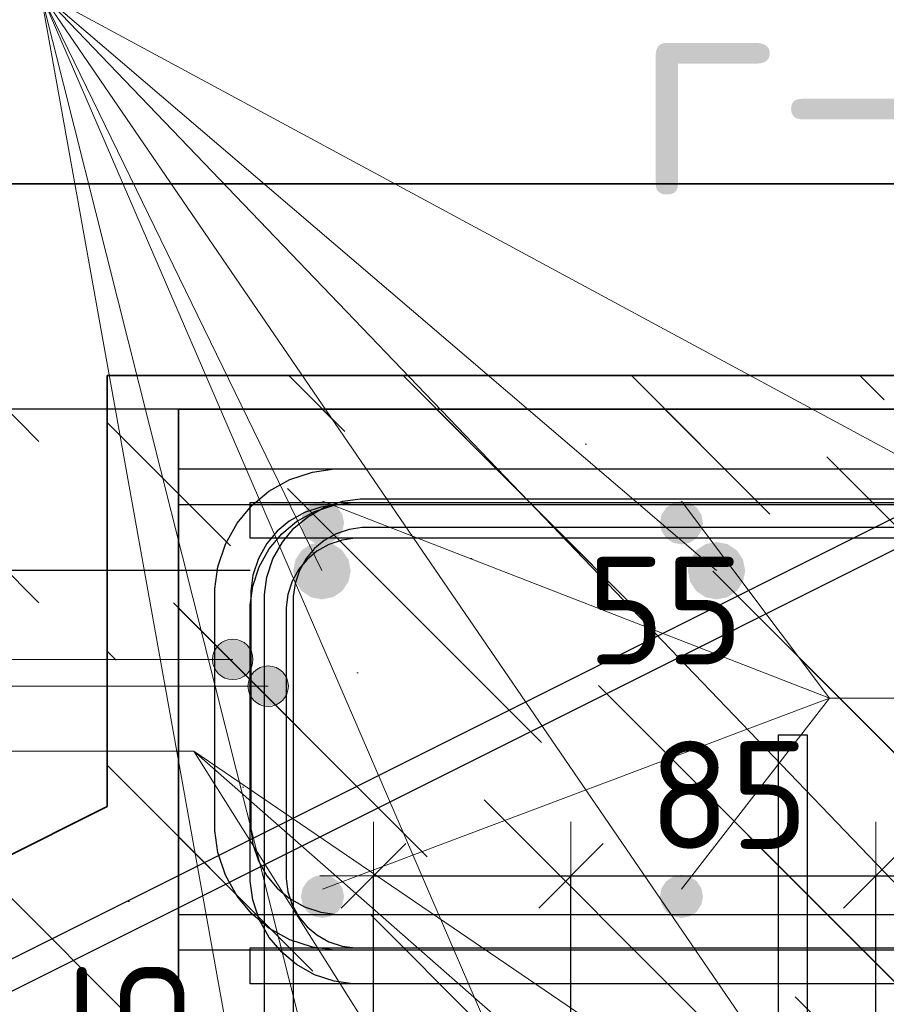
# Model space of a CAD drawing. Header units: metres. Extents: x -38 to 97, y -15 to 21.
# Tile 72 of 229: x 72.102 to 72.343, y 3.443 to 3.717. Entities that reach past the tile are written whole.
import ezdxf

# ---------------------------------------------------------------- set-up
doc = ezdxf.new("R2010")
doc.units = ezdxf.units.M
doc.header["$PDMODE"] = 65
for name, color, linetype, lineweight in [('XR$3$Арм. стержнями верхней зоны', 180, 'Continuous', 35), ('XR$3$Арм. стержнями нижней зоны', 180, 'Continuous', 35), ('XR$3$Арм.стержн. Арматура края', 96, 'Continuous', 35), ('XR$3$Арм.стержн. Доп. арматура', 180, 'Continuous', 35), ('XR$3$Размерная линия (1)', 7, 'Continuous', 13), ('XR$4$Арм.стержн. Доп. арматура', 180, 'Continuous', 35), ('XR$4$Размерная линия (1)', 7, 'Continuous', 13), ('XR$6$Арм. стержнями верхней зоны', 180, 'Continuous', 35), ('XR$6$Арм. стержнями нижней зоны', 180, 'Continuous', 35), ('XR$6$Арм.стержн. Арматура края', 96, 'Continuous', 35), ('XR$6$Арм.стержн. Хомут', 240, 'Continuous', 35), ('XR$6$Арм.стержн.горизонт. 1', 180, 'Continuous', 35), ('XR$6$Размерная линия (1)', 7, 'Continuous', 13)]:
    doc.layers.add(name, color=color, linetype=linetype, lineweight=lineweight)
doc.styles.add('ISOCPEUR', font='txt')
doc.dimstyles.new('DIMSTYLE_14', dxfattribs={"dimtxt": 0.03, "dimasz": 0.03, "dimexe": 0, "dimexo": 0, "dimgap": 0.015, "dimtad": 2, "dimdec": 0, "dimlfac": 1000, "dimrnd": 1, "dimzin": 12, "dimdsep": 46, "dimtxsty": 'ISOCPEUR', "dimblk1": 'ALL_ML_STRICH', "dimblk2": 'ALL_ML_STRICH', "dimsah": 1, "dimcen": 0, "dimclrd": 7, "dimclre": 256, "dimclrt": 7, "dimadec": 0, "dimazin": 0, "dimtfac": 1, "dimtdec": 0, "dimtix": 1, "dimtmove": 2, "dimatfit": 3, "dimfxl": 0, "dimtvp": 1.2, "dimtzin": 0, "dimlwd": 0, "dimlwe": -3, "dimarcsym": 0})
doc.dimstyles.new('DIMSTYLE_23', dxfattribs={"dimtxt": 0.03, "dimasz": 0.03, "dimexe": 0, "dimexo": 0, "dimgap": 0.015, "dimtad": 2, "dimdec": 0, "dimlfac": 1000, "dimrnd": 5, "dimzin": 12, "dimdsep": 46, "dimtxsty": 'ISOCPEUR', "dimblk1": 'ALL_ML_STRICH', "dimblk2": 'ALL_ML_STRICH', "dimsah": 1, "dimcen": 0, "dimclrd": 7, "dimclre": 256, "dimclrt": 7, "dimadec": 0, "dimazin": 0, "dimtfac": 1, "dimtdec": 0, "dimtix": 1, "dimtmove": 2, "dimatfit": 3, "dimfxl": 0, "dimtvp": 1.2, "dimtzin": 0, "dimlwd": 0, "dimlwe": -3, "dimarcsym": 0})
doc.dimstyles.new('DIMSTYLE_24', dxfattribs={"dimtxt": 0.03, "dimasz": 0.03, "dimexe": 0, "dimexo": 0, "dimgap": 0.015, "dimtad": 2, "dimdec": 0, "dimlfac": 1000, "dimrnd": 5, "dimzin": 12, "dimdsep": 46, "dimtxsty": 'ISOCPEUR', "dimblk1": 'ALL_ML_STRICH', "dimblk2": 'ALL_ML_STRICH', "dimsah": 1, "dimcen": 0, "dimclrd": 7, "dimclre": 256, "dimclrt": 7, "dimadec": 0, "dimazin": 0, "dimtfac": 1, "dimtdec": 0, "dimtix": 1, "dimtmove": 2, "dimatfit": 3, "dimfxl": 0, "dimtzin": 0, "dimlwd": 0, "dimlwe": -3, "dimarcsym": 0})
doc.dimstyles.new('DIMSTYLE_31', dxfattribs={"dimtxt": 0.03, "dimasz": 0.03, "dimexe": 0, "dimexo": 0, "dimgap": 0.015, "dimtad": 0, "dimdec": 0, "dimlfac": 1000, "dimrnd": 5, "dimzin": 12, "dimdsep": 46, "dimtxsty": 'ISOCPEUR', "dimblk1": 'ALL_ML_STRICH', "dimblk2": 'ALL_ML_STRICH', "dimsah": 1, "dimcen": 0, "dimclrd": 7, "dimclre": 256, "dimclrt": 7, "dimadec": 0, "dimazin": 0, "dimtfac": 1, "dimtdec": 0, "dimtix": 1, "dimtmove": 2, "dimatfit": 3, "dimfxl": 0, "dimtvp": 1.2, "dimtzin": 0, "dimlwd": 0, "dimlwe": -3, "dimarcsym": 0})
pattern_1 = [(135, (0, 0), (-0.031819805, -0.031819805), [0.4, -0.05, 0, -0.05]), (135, (-0.01591, -0.01591), (-0.031819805, -0.031819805), [0.8, -0.1, 0.1, -0.1])]

# ---------------------------------------------------------------- blocks, each defined once
blk = doc.blocks.new('ALL_ML_STRICH')
at = {"color": 0, "linetype": 'ByBlock', "lineweight": -2}
for p, q in [((0, -0.5), (0, 0.5)), ((-0.3, -0.3), (0.3, 0.3)), ((-1, 0), (0.5, 0))]:
    blk.add_line(p, q, dxfattribs=at)
blk = doc.blocks.new('*D236')
at = {"layer": 'DEFPOINTS', "color": 7, "linetype": 'Continuous', "lineweight": 13, "transparency": 33554687}
for p in [(72.04592, 3.45831), (72.01108, 3.42331), (72.13584, 3.42331)]:
    blk.add_point(p, dxfattribs=at)
at = {"layer": 'XR$3$Размерная линия (1)', "color": 9, "linetype": 'Continuous', "lineweight": -2, "true_color": 0xc7c7c7, "transparency": 33554687}
for p, q in [((72.01108, 3.45831), (72.01108, 3.45831)), ((72.11584, 3.42331), (72.01108, 3.42331))]:
    blk.add_line(p, q, dxfattribs=at)
at = {"layer": 'XR$3$Размерная линия (1)', "color": 7, "linetype": 'Continuous', "lineweight": -2, "transparency": 33554687}
blk.add_line((72.01108, 3.42331), (72.01108, 3.45831), dxfattribs=at)
at = {"layer": 'XR$3$Размерная линия (1)', "color": 7, "linetype": 'Continuous', "lineweight": 13, "transparency": 33554687, "xscale": 0.03, "yscale": 0.03, "zscale": 0.03}
for p, rotation in [((72.01108, 3.45831), 90), ((72.01108, 3.42331), 270)]:
    blk.add_blockref('ALL_ML_STRICH', p, dxfattribs=dict(at, rotation=rotation))
at = {"layer": 'XR$3$Размерная линия (1)', "color": 7, "linetype": 'Continuous', "lineweight": 13, "transparency": 33554687, "insert": (72.08006, 3.50299), "char_height": 0.03, "width": 0.06, "attachment_point": 5, "rotation": 90, "style": 'ISOCPEUR'}
blk.add_mtext('\\A1;{35}', dxfattribs=at)
blk = doc.blocks.new('*D338')
at = {"layer": 'DEFPOINTS', "color": 7, "linetype": 'Continuous', "lineweight": 13, "transparency": 33554687}
for p in [(72.20014, 3.47904), (72.20014, 3.39197), (72.25514, 3.35697)]:
    blk.add_point(p, dxfattribs=at)
at = {"layer": 'XR$4$Размерная линия (1)', "color": 9, "linetype": 'Continuous', "lineweight": -2, "true_color": 0xc7c7c7, "transparency": 33554687}
for p, q in [((72.20014, 3.41197), (72.20014, 3.47904)), ((72.25514, 3.37697), (72.25514, 3.47904))]:
    blk.add_line(p, q, dxfattribs=at)
at = {"layer": 'XR$4$Размерная линия (1)', "color": 7, "linetype": 'Continuous', "lineweight": -2, "transparency": 33554687}
blk.add_line((72.20014, 3.47904), (72.25514, 3.47904), dxfattribs=at)
at = {"layer": 'XR$4$Размерная линия (1)', "color": 7, "linetype": 'Continuous', "lineweight": 13, "transparency": 33554687, "xscale": 0.03, "yscale": 0.03, "zscale": 0.03, "rotation": 180}
blk.add_blockref('ALL_ML_STRICH', (72.20014, 3.47904), dxfattribs=at)
at = {"layer": 'XR$4$Размерная линия (1)', "color": 7, "linetype": 'Continuous', "lineweight": 13, "transparency": 33554687, "xscale": 0.03, "yscale": 0.03, "zscale": 0.03}
blk.add_blockref('ALL_ML_STRICH', (72.25514, 3.47904), dxfattribs=at)
at = {"layer": 'XR$4$Размерная линия (1)', "color": 7, "linetype": 'Continuous', "lineweight": 13, "transparency": 33554687, "insert": (72.28141, 3.55291), "char_height": 0.03, "width": 0.06, "attachment_point": 5, "style": 'ISOCPEUR'}
blk.add_mtext('\\A1;{55}', dxfattribs=at)
blk = doc.blocks.new('*D339')
at = {"layer": 'DEFPOINTS', "color": 7, "linetype": 'Continuous', "lineweight": 13, "transparency": 33554687}
for p in [(72.25514, 3.47904), (72.25514, 3.35697), (72.34006, 3.35697)]:
    blk.add_point(p, dxfattribs=at)
at = {"layer": 'XR$4$Размерная линия (1)', "color": 9, "linetype": 'Continuous', "lineweight": -2, "true_color": 0xc7c7c7, "transparency": 33554687}
for p, q in [((72.25514, 3.37697), (72.25514, 3.47904)), ((72.34006, 3.37697), (72.34006, 3.47904))]:
    blk.add_line(p, q, dxfattribs=at)
at = {"layer": 'XR$4$Размерная линия (1)', "color": 7, "linetype": 'Continuous', "lineweight": -2, "transparency": 33554687}
blk.add_line((72.25514, 3.47904), (72.34006, 3.47904), dxfattribs=at)
at = {"layer": 'XR$4$Размерная линия (1)', "color": 7, "linetype": 'Continuous', "lineweight": 13, "transparency": 33554687, "xscale": 0.03, "yscale": 0.03, "zscale": 0.03, "rotation": 180}
blk.add_blockref('ALL_ML_STRICH', (72.25514, 3.47904), dxfattribs=at)
at = {"layer": 'XR$4$Размерная линия (1)', "color": 7, "linetype": 'Continuous', "lineweight": 13, "transparency": 33554687, "xscale": 0.03, "yscale": 0.03, "zscale": 0.03}
blk.add_blockref('ALL_ML_STRICH', (72.34006, 3.47904), dxfattribs=at)
at = {"layer": 'XR$4$Размерная линия (1)', "color": 7, "linetype": 'Continuous', "lineweight": 13, "transparency": 33554687, "insert": (72.2991, 3.50154), "char_height": 0.03, "width": 0.06, "attachment_point": 5, "style": 'ISOCPEUR'}
blk.add_mtext('\\A1;{85}', dxfattribs=at)
blk = doc.blocks.new('*D340')
at = {"layer": 'DEFPOINTS', "color": 7, "linetype": 'Continuous', "lineweight": 13, "transparency": 33554687}
for p in [(72.34006, 3.47904), (72.34006, 3.35697), (72.39514, 3.35697)]:
    blk.add_point(p, dxfattribs=at)
at = {"layer": 'XR$4$Размерная линия (1)', "color": 9, "linetype": 'Continuous', "lineweight": -2, "true_color": 0xc7c7c7, "transparency": 33554687}
for p, q in [((72.34006, 3.37697), (72.34006, 3.47904)), ((72.39514, 3.37697), (72.39514, 3.47904))]:
    blk.add_line(p, q, dxfattribs=at)
at = {"layer": 'XR$4$Размерная линия (1)', "color": 7, "linetype": 'Continuous', "lineweight": -2, "transparency": 33554687}
blk.add_line((72.34006, 3.47904), (72.39514, 3.47904), dxfattribs=at)
at = {"layer": 'XR$4$Размерная линия (1)', "color": 7, "linetype": 'Continuous', "lineweight": 13, "transparency": 33554687, "xscale": 0.03, "yscale": 0.03, "zscale": 0.03, "rotation": 180}
blk.add_blockref('ALL_ML_STRICH', (72.34006, 3.47904), dxfattribs=at)
at = {"layer": 'XR$4$Размерная линия (1)', "color": 7, "linetype": 'Continuous', "lineweight": 13, "transparency": 33554687, "xscale": 0.03, "yscale": 0.03, "zscale": 0.03}
blk.add_blockref('ALL_ML_STRICH', (72.39514, 3.47904), dxfattribs=at)
at = {"layer": 'XR$4$Размерная линия (1)', "color": 7, "linetype": 'Continuous', "lineweight": 13, "transparency": 33554687, "insert": (72.43366, 3.50224), "char_height": 0.03, "width": 0.06, "attachment_point": 5, "style": 'ISOCPEUR'}
blk.add_mtext('\\A1;{55}', dxfattribs=at)
blk = doc.blocks.new('*D571')
at = {"layer": 'DEFPOINTS', "color": 7, "linetype": 'Continuous', "lineweight": 13, "transparency": 33554687}
for p in [(72.20014, 3.39197), (72.15483, 3.34697), (72.2401, 3.34697)]:
    blk.add_point(p, dxfattribs=at)
at = {"layer": 'XR$4$Размерная линия (1)', "color": 9, "linetype": 'Continuous', "lineweight": -2, "true_color": 0xc7c7c7, "transparency": 33554687}
for p, q in [((72.18014, 3.39197), (72.15483, 3.39197)), ((72.2201, 3.34697), (72.15483, 3.34697))]:
    blk.add_line(p, q, dxfattribs=at)
at = {"layer": 'XR$4$Размерная линия (1)', "color": 7, "linetype": 'Continuous', "lineweight": -2, "transparency": 33554687}
blk.add_line((72.15483, 3.34697), (72.15483, 3.39197), dxfattribs=at)
at = {"layer": 'XR$4$Размерная линия (1)', "color": 7, "linetype": 'Continuous', "lineweight": 13, "transparency": 33554687, "xscale": 0.03, "yscale": 0.03, "zscale": 0.03}
for p, rotation in [((72.15483, 3.39197), 90), ((72.15483, 3.34697), 270)]:
    blk.add_blockref('ALL_ML_STRICH', p, dxfattribs=dict(at, rotation=rotation))
at = {"layer": 'XR$4$Размерная линия (1)', "color": 7, "linetype": 'Continuous', "lineweight": 13, "transparency": 33554687, "insert": (72.13243, 3.43426), "char_height": 0.03, "width": 0.06, "attachment_point": 5, "rotation": 90, "style": 'ISOCPEUR'}
blk.add_mtext('\\A1;{45}', dxfattribs=at)
blk = doc.blocks.new('*D826')
at = {"layer": 'DEFPOINTS', "color": 7, "linetype": 'Continuous', "lineweight": 13, "transparency": 33554687}
for p in [(72.19573, 3.609), (72.06098, 3.249), (72.19573, 3.249)]:
    blk.add_point(p, dxfattribs=at)
at = {"layer": 'XR$6$Размерная линия (1)', "color": 9, "linetype": 'Continuous', "lineweight": -2, "true_color": 0xc7c7c7, "transparency": 33554687}
for p, q in [((72.17573, 3.609), (72.06098, 3.609)), ((72.17573, 3.249), (72.06098, 3.249))]:
    blk.add_line(p, q, dxfattribs=at)
at = {"layer": 'XR$6$Размерная линия (1)', "color": 7, "linetype": 'Continuous', "lineweight": -2, "transparency": 33554687}
blk.add_line((72.06098, 3.249), (72.06098, 3.609), dxfattribs=at)
at = {"layer": 'XR$6$Размерная линия (1)', "color": 7, "linetype": 'Continuous', "lineweight": 13, "transparency": 33554687, "xscale": 0.03, "yscale": 0.03, "zscale": 0.03}
for p, rotation in [((72.06098, 3.609), 90), ((72.06098, 3.249), 270)]:
    blk.add_blockref('ALL_ML_STRICH', p, dxfattribs=dict(at, rotation=rotation))
at = {"layer": 'XR$6$Размерная линия (1)', "color": 7, "linetype": 'Continuous', "lineweight": 13, "transparency": 33554687, "insert": (72.03848, 3.4305), "char_height": 0.03, "width": 0.09, "attachment_point": 5, "rotation": 90, "style": 'ISOCPEUR'}
blk.add_mtext('\\A1;{360}', dxfattribs=at)
blk = doc.blocks.new('*D927')
at = {"layer": 'DEFPOINTS', "color": 7, "linetype": 'Continuous', "lineweight": 13, "transparency": 33554687}
for p in [(72.18577, 3.564), (72.09793, 3.414), (72.18565, 3.414)]:
    blk.add_point(p, dxfattribs=at)
at = {"layer": 'XR$6$Размерная линия (1)', "color": 9, "linetype": 'Continuous', "lineweight": -2, "true_color": 0xc7c7c7, "transparency": 33554687}
for p, q in [((72.16577, 3.564), (72.09793, 3.564)), ((72.16565, 3.414), (72.09793, 3.414))]:
    blk.add_line(p, q, dxfattribs=at)
at = {"layer": 'XR$6$Размерная линия (1)', "color": 7, "linetype": 'Continuous', "lineweight": -2, "transparency": 33554687}
blk.add_line((72.09793, 3.414), (72.09793, 3.564), dxfattribs=at)
at = {"layer": 'XR$6$Размерная линия (1)', "color": 7, "linetype": 'Continuous', "lineweight": 13, "transparency": 33554687, "xscale": 0.03, "yscale": 0.03, "zscale": 0.03}
for p, rotation in [((72.09793, 3.564), 90), ((72.09793, 3.414), 270)]:
    blk.add_blockref('ALL_ML_STRICH', p, dxfattribs=dict(at, rotation=rotation))
at = {"layer": 'XR$6$Размерная линия (1)', "color": 7, "linetype": 'Continuous', "lineweight": 13, "transparency": 33554687, "insert": (72.07543, 3.4935), "char_height": 0.03, "width": 0.09, "attachment_point": 5, "rotation": 90, "style": 'ISOCPEUR'}
blk.add_mtext('\\A1;{150}', dxfattribs=at)
blk = doc.blocks.new('*D928')
at = {"layer": 'DEFPOINTS', "color": 7, "linetype": 'Continuous', "lineweight": 13, "transparency": 33554687}
for p in [(72.14573, 3.609), (72.09793, 3.564), (72.18577, 3.564)]:
    blk.add_point(p, dxfattribs=at)
at = {"layer": 'XR$6$Размерная линия (1)', "color": 9, "linetype": 'Continuous', "lineweight": -2, "true_color": 0xc7c7c7, "transparency": 33554687}
for p, q in [((72.12573, 3.609), (72.09793, 3.609)), ((72.16577, 3.564), (72.09793, 3.564))]:
    blk.add_line(p, q, dxfattribs=at)
at = {"layer": 'XR$6$Размерная линия (1)', "color": 7, "linetype": 'Continuous', "lineweight": -2, "transparency": 33554687}
blk.add_line((72.09793, 3.564), (72.09793, 3.609), dxfattribs=at)
at = {"layer": 'XR$6$Размерная линия (1)', "color": 7, "linetype": 'Continuous', "lineweight": 13, "transparency": 33554687, "xscale": 0.03, "yscale": 0.03, "zscale": 0.03}
for p, rotation in [((72.09793, 3.609), 90), ((72.09793, 3.564), 270)]:
    blk.add_blockref('ALL_ML_STRICH', p, dxfattribs=dict(at, rotation=rotation))
at = {"layer": 'XR$6$Размерная линия (1)', "color": 7, "linetype": 'Continuous', "lineweight": 13, "transparency": 33554687, "insert": (72.07519, 3.64473), "char_height": 0.03, "width": 0.06, "attachment_point": 5, "rotation": 90, "style": 'ISOCPEUR'}
blk.add_mtext('\\A1;{45}', dxfattribs=at)

msp = doc.modelspace()

# ---------------------------------------------------------------- hatches: boundary and pattern name
at = {"linetype": 'Continuous', "lineweight": 13, "transparency": 33554687}
h = msp.add_hatch(dxfattribs=at)
h.set_pattern_fill('__________540', scale=0.015, style=0, pattern_type=2)
h.set_pattern_definition(pattern_1)
h.paths.add_polyline_path([(72.34592, 3.61831), (72.12592, 3.61831), (72.12592, 3.49831), (72.04592, 3.45831), (72.04592, 3.25831), (72.34592, 3.25831)], flags=0)
h = msp.add_hatch(dxfattribs=at)
h.set_pattern_fill('__________540', scale=0.015, style=0, pattern_type=2)
h.set_pattern_definition(pattern_1)
h.paths.add_polyline_path([(72.44581, 3.609), (72.14581, 3.609), (72.14581, 3.249), (72.44581, 3.249)], flags=0)
at = {"layer": 'XR$3$Арм.стержн. Арматура края', "linetype": 'Continuous', "lineweight": 13, "transparency": 33554687}
for points in [[(72.15608, 3.5421), (72.1581, 3.53445), (72.1581, 3.54413)], [(72.1581, 3.54413), (72.16092, 3.53367), (72.16092, 3.54492)], [(72.1581, 3.54413), (72.1581, 3.53445), (72.16092, 3.53367)], [(72.16092, 3.54492), (72.16092, 3.53367), (72.16373, 3.53445)], [(72.16092, 3.54492), (72.16373, 3.53445), (72.16373, 3.54413)], [(72.16373, 3.54413), (72.16373, 3.53445), (72.16575, 3.53648)], [(72.16373, 3.54413), (72.16575, 3.53648), (72.16575, 3.5421)], [(72.15608, 3.53648), (72.15608, 3.5421), (72.15529, 3.53929)], [(72.15608, 3.5421), (72.15608, 3.53648), (72.1581, 3.53445)], [(72.16575, 3.5421), (72.16575, 3.53648), (72.16654, 3.53929)]]:
    msp.add_hatch(color=7, dxfattribs=at).paths.add_polyline_path(points)
at = {"layer": 'XR$3$Арм.стержн. Доп. арматура', "linetype": 'Continuous', "lineweight": 50, "transparency": 33554687}
for points in [[(72.19192, 3.57731), (72.19146, 3.5796), (72.19016, 3.58155), (72.18821, 3.58285), (72.18592, 3.58331), (72.18362, 3.58285), (72.18167, 3.58155), (72.18037, 3.5796), (72.17992, 3.57731), (72.18037, 3.57501), (72.18167, 3.57306), (72.18362, 3.57176), (72.18592, 3.57131), (72.18821, 3.57176), (72.19016, 3.57306), (72.19146, 3.57501)], [(72.29192, 3.57731), (72.29146, 3.5796), (72.29016, 3.58155), (72.28821, 3.58285), (72.28592, 3.58331), (72.28362, 3.58285), (72.28167, 3.58155), (72.28037, 3.5796), (72.27992, 3.57731), (72.28037, 3.57501), (72.28167, 3.57306), (72.28362, 3.57176), (72.28592, 3.57131), (72.28821, 3.57176), (72.29016, 3.57306), (72.29146, 3.57501)], [(72.19192, 3.47331), (72.19146, 3.4756), (72.19016, 3.47755), (72.18821, 3.47885), (72.18592, 3.47931), (72.18362, 3.47885), (72.18167, 3.47755), (72.18037, 3.4756), (72.17992, 3.47331), (72.18037, 3.47101), (72.18167, 3.46906), (72.18362, 3.46776), (72.18592, 3.46731), (72.18821, 3.46776), (72.19016, 3.46906), (72.19146, 3.47101)], [(72.29192, 3.47331), (72.29146, 3.4756), (72.29016, 3.47755), (72.28821, 3.47885), (72.28592, 3.47931), (72.28362, 3.47885), (72.28167, 3.47755), (72.28037, 3.4756), (72.27992, 3.47331), (72.28037, 3.47101), (72.28167, 3.46906), (72.28362, 3.46776), (72.28592, 3.46731), (72.28821, 3.46776), (72.29016, 3.46906), (72.29146, 3.47101)]]:
    msp.add_hatch(color=34, dxfattribs=at).paths.add_polyline_path(points)
at = {"layer": 'XR$6$Арм.стержн. Арматура края', "linetype": 'Continuous', "lineweight": 13, "transparency": 33554687}
for points in [[(72.16593, 3.53465), (72.16796, 3.527), (72.16796, 3.53667)], [(72.16796, 3.53667), (72.17077, 3.52621), (72.17077, 3.53746)], [(72.16796, 3.53667), (72.16796, 3.527), (72.17077, 3.52621)], [(72.17077, 3.53746), (72.17077, 3.52621), (72.17358, 3.527)], [(72.17077, 3.53746), (72.17358, 3.527), (72.17358, 3.53667)], [(72.17358, 3.53667), (72.17358, 3.527), (72.17561, 3.52902)], [(72.17358, 3.53667), (72.17561, 3.52902), (72.17561, 3.53465)], [(72.16593, 3.52902), (72.16593, 3.53465), (72.16514, 3.53184)], [(72.16593, 3.53465), (72.16593, 3.52902), (72.16796, 3.527)], [(72.17561, 3.53465), (72.17561, 3.52902), (72.17639, 3.53184)]]:
    msp.add_hatch(color=7, dxfattribs=at).paths.add_polyline_path(points)
at = {"layer": 'XR$6$Арм.стержн.горизонт. 1', "linetype": 'Continuous', "lineweight": 50, "transparency": 33554687}
for points in [[(72.19377, 3.564), (72.19316, 3.56706), (72.19142, 3.56966), (72.18883, 3.57139), (72.18577, 3.572), (72.18271, 3.57139), (72.18011, 3.56966), (72.17838, 3.56706), (72.17777, 3.564), (72.17838, 3.56094), (72.18011, 3.55834), (72.18271, 3.55661), (72.18577, 3.556), (72.18883, 3.55661), (72.19142, 3.55834), (72.19316, 3.56094)], [(72.30369, 3.564), (72.30308, 3.56706), (72.30135, 3.56966), (72.29875, 3.57139), (72.29569, 3.572), (72.29263, 3.57139), (72.29003, 3.56966), (72.2883, 3.56706), (72.28769, 3.564), (72.2883, 3.56094), (72.29003, 3.55834), (72.29263, 3.55661), (72.29569, 3.556), (72.29875, 3.55661), (72.30135, 3.55834), (72.30308, 3.56094)]]:
    msp.add_hatch(color=7, dxfattribs=at).paths.add_polyline_path(points)

# ---------------------------------------------------------------- linework, layer by layer
at = {"color": 7, "linetype": 'Continuous', "lineweight": 35, "transparency": 33554687}
for p, q in [((67.91979, 3.67171), (86.41979, 3.67171)), ((72.12592, 3.61831), (72.12592, 3.49831)), ((72.34592, 3.61831), (72.12592, 3.61831)), ((72.14581, 3.609), (72.14581, 3.249)), ((72.44581, 3.609), (72.14581, 3.609)), ((72.12592, 3.49831), (72.04592, 3.45831))]:
    msp.add_line(p, q, dxfattribs=at)
at = {"layer": 'XR$3$Арм. стержнями верхней зоны', "color": 4, "linetype": 'Continuous', "lineweight": 25, "transparency": 33554687}
msp.add_lwpolyline([(72.14592, 3.59231), (72.72457, 3.59231), (72.72457, 3.58231), (72.14592, 3.58231), (72.14592, 3.59231)], dxfattribs=at)
at = {"layer": 'XR$3$Арм. стержнями нижней зоны', "color": 4, "linetype": 'Continuous', "lineweight": 25, "transparency": 33554687}
msp.add_lwpolyline([(72.14592, 3.46831), (72.72457, 3.46831), (72.72457, 3.45831), (72.14592, 3.45831), (72.14592, 3.46831)], dxfattribs=at)
at = {"layer": 'XR$3$Арм.стержн. Арматура края', "color": 7, "linetype": 'Continuous', "lineweight": 13, "transparency": 33554687}
for p, q in [((72.16092, 3.54492), (72.16092, 3.54492)), ((71.83381, 3.53929), (72.14081, 3.53929)), ((72.14081, 3.53929), (72.16092, 3.53929)), ((72.15529, 3.53929), (72.15529, 3.53929)), ((72.16654, 3.53929), (72.16654, 3.53929)), ((72.16092, 3.53367), (72.16092, 3.53367))]:
    msp.add_line(p, q, dxfattribs=at)
at = {"layer": 'XR$3$Арм.стержн. Арматура края', "color": 40, "linetype": 'Continuous', "lineweight": 25, "transparency": 33554687}
for points in [[(72.07718, 3.44208), (72.07971, 3.4448), (72.08258, 3.44716), (72.08557, 3.44904), (72.36809, 3.59017), (72.36945, 3.59078), (72.37088, 3.59133), (72.37234, 3.59181), (72.37382, 3.5922), (72.37531, 3.59251), (72.37683, 3.59274), (72.37836, 3.59288), (72.37985, 3.59294), (72.72357, 3.59294)], [(72.72357, 3.58494), (72.38002, 3.58494), (72.3789, 3.5849), (72.37781, 3.58479), (72.37672, 3.58463), (72.37566, 3.58441), (72.3746, 3.58413), (72.37356, 3.58379), (72.37253, 3.58339), (72.37151, 3.58294), (72.0895, 3.44206)], [(72.31292, 3.31054), (72.31292, 3.51831), (72.32092, 3.51831)], [(72.32092, 3.51831), (72.32092, 3.30998)]]:
    msp.add_lwpolyline(points, dxfattribs=at)
at = {"layer": 'XR$3$Арм.стержн. Арматура края', "color": 4, "linetype": 'Continuous', "lineweight": 25, "transparency": 33554687}
for points in [[(72.65592, 3.45831), (72.18926, 3.45831), (72.18316, 3.45916), (72.17681, 3.46125), (72.17097, 3.46452), (72.16615, 3.46854), (72.16213, 3.47336), (72.15886, 3.4792), (72.15676, 3.48555), (72.15592, 3.49165), (72.15592, 3.55896), (72.15676, 3.56506), (72.15886, 3.57141), (72.16213, 3.57726), (72.16615, 3.58207), (72.17097, 3.58609), (72.17681, 3.58936), (72.18316, 3.59146), (72.18926, 3.59231), (72.65592, 3.59231)], [(72.65592, 3.58231), (72.18995, 3.58231), (72.18543, 3.58168), (72.18086, 3.58017), (72.17666, 3.57782), (72.17325, 3.57497), (72.1704, 3.57156), (72.16805, 3.56737), (72.16654, 3.56279), (72.16592, 3.55827), (72.16592, 3.49235), (72.16654, 3.48783), (72.16805, 3.48325), (72.1704, 3.47905), (72.17325, 3.47564), (72.17666, 3.47279), (72.18086, 3.47044), (72.18543, 3.46894), (72.18995, 3.46831), (72.65592, 3.46831)]]:
    msp.add_lwpolyline(points, dxfattribs=at)
at = {"layer": 'XR$3$Арм.стержн. Арматура края', "color": 7, "linetype": 'Continuous', "lineweight": 13, "transparency": 33554687}
msp.add_circle((72.16092, 3.53929), 0.00563, dxfattribs=at)
at = {"layer": 'XR$3$Арм.стержн. Доп. арматура', "color": 7, "linetype": 'Continuous', "lineweight": 13, "transparency": 33554687}
for q in [(72.18592, 3.58331), (72.28592, 3.58331), (72.18592, 3.47531), (72.28592, 3.47531), (72.55317, 3.52847)]:
    msp.add_line((72.32717, 3.52847), q, dxfattribs=at)
at = {"layer": 'XR$4$Арм.стержн. Доп. арматура', "color": 7, "linetype": 'Continuous', "lineweight": 13, "transparency": 33554687}
for p, q in [((71.83408, 3.51378), (72.15008, 3.51378)), ((72.15008, 3.51378), (72.25514, 3.34697)), ((72.15008, 3.51378), (72.39514, 3.34697)), ((72.15008, 3.51378), (72.34006, 3.34697))]:
    msp.add_line(p, q, dxfattribs=at)
at = {"layer": 'XR$6$Арм. стержнями верхней зоны', "color": 4, "linetype": 'Continuous', "lineweight": 25, "transparency": 33554687}
msp.add_lwpolyline([(72.16578, 3.583), (72.63141, 3.583), (72.63141, 3.573), (72.16578, 3.573), (72.16578, 3.583)], dxfattribs=at)
msp.add_lwpolyline([(72.16578, 3.583), (72.63141, 3.583), (72.63141, 3.573), (72.16578, 3.573), (72.16578, 3.583)], dxfattribs=at)
at = {"layer": 'XR$6$Арм. стержнями нижней зоны', "color": 4, "linetype": 'Continuous', "lineweight": 25, "transparency": 33554687}
msp.add_lwpolyline([(72.16578, 3.459), (72.63141, 3.459), (72.63141, 3.449), (72.16578, 3.449), (72.16578, 3.459)], dxfattribs=at)
msp.add_lwpolyline([(72.16578, 3.459), (72.63141, 3.459), (72.63141, 3.449), (72.16578, 3.449), (72.16578, 3.459)], dxfattribs=at)
at = {"layer": 'XR$6$Арм.стержн. Арматура края', "color": 7, "linetype": 'Continuous', "lineweight": 13, "transparency": 33554687}
for p, q in [((72.17077, 3.53746), (72.17077, 3.53746)), ((72.06022, 3.53184), (72.17077, 3.53184)), ((72.16514, 3.53184), (72.16514, 3.53184)), ((72.17639, 3.53184), (72.17639, 3.53184)), ((72.17077, 3.52621), (72.17077, 3.52621))]:
    msp.add_line(p, q, dxfattribs=at)
at = {"layer": 'XR$6$Арм.стержн. Арматура края', "color": 4, "linetype": 'Continuous', "lineweight": 25, "transparency": 33554687}
for points in [[(72.63141, 3.449), (72.19433, 3.449), (72.18912, 3.44972), (72.18368, 3.45152), (72.17867, 3.45432), (72.17454, 3.45777), (72.17109, 3.4619), (72.16829, 3.46691), (72.16649, 3.47235), (72.16577, 3.47756), (72.16577, 3.55443), (72.16649, 3.55965), (72.16829, 3.56509), (72.17109, 3.5701), (72.17454, 3.57423), (72.17867, 3.57767), (72.18368, 3.58048), (72.18912, 3.58227), (72.19433, 3.583), (72.63141, 3.583)], [(72.63141, 3.449), (72.19433, 3.449), (72.18912, 3.44972), (72.18368, 3.45152), (72.17867, 3.45432), (72.17454, 3.45777), (72.17109, 3.4619), (72.16829, 3.46691), (72.16649, 3.47235), (72.16577, 3.47756), (72.16577, 3.55443), (72.16649, 3.55965), (72.16829, 3.56509), (72.17109, 3.5701), (72.17454, 3.57423), (72.17867, 3.57767), (72.18368, 3.58048), (72.18912, 3.58227), (72.19433, 3.583), (72.63141, 3.583)], [(72.63141, 3.573), (72.19502, 3.573), (72.19139, 3.57249), (72.18772, 3.57128), (72.18437, 3.5694), (72.18164, 3.56713), (72.17936, 3.5644), (72.17748, 3.56104), (72.17627, 3.55738), (72.17577, 3.55374), (72.17577, 3.47826), (72.17627, 3.47462), (72.17748, 3.47095), (72.17936, 3.4676), (72.18164, 3.46487), (72.18437, 3.46259), (72.18772, 3.46071), (72.19139, 3.4595), (72.19502, 3.459), (72.63141, 3.459)], [(72.63141, 3.573), (72.19502, 3.573), (72.19139, 3.57249), (72.18772, 3.57128), (72.18437, 3.5694), (72.18164, 3.56713), (72.17936, 3.5644), (72.17748, 3.56104), (72.17627, 3.55738), (72.17577, 3.55374), (72.17577, 3.47826), (72.17627, 3.47462), (72.17748, 3.47095), (72.17936, 3.4676), (72.18164, 3.46487), (72.18437, 3.46259), (72.18772, 3.46071), (72.19139, 3.4595), (72.19502, 3.459), (72.63141, 3.459)]]:
    msp.add_lwpolyline(points, dxfattribs=at)
at = {"layer": 'XR$6$Арм.стержн. Арматура края', "color": 7, "linetype": 'Continuous', "lineweight": 13, "transparency": 33554687}
msp.add_circle((72.17077, 3.53184), 0.00563, dxfattribs=at)
at = {"layer": 'XR$6$Арм.стержн. Хомут', "color": 40, "linetype": 'Continuous', "lineweight": 25, "transparency": 33554687}
for points in [[(72.16977, 3.29968), (72.16977, 3.55732), (72.17045, 3.5622), (72.17212, 3.56728), (72.17474, 3.57196), (72.17796, 3.57581), (72.18181, 3.57903), (72.18648, 3.58164), (72.19156, 3.58332), (72.19644, 3.584), (72.39513, 3.584), (72.40001, 3.58332), (72.40509, 3.58164), (72.40977, 3.57903), (72.41362, 3.57581), (72.41683, 3.57196), (72.41945, 3.56728), (72.42113, 3.5622), (72.42181, 3.55732), (72.42181, 3.29968)], [(72.16977, 3.29968), (72.16977, 3.55732), (72.17045, 3.5622), (72.17212, 3.56728), (72.17474, 3.57196), (72.17796, 3.57581), (72.18181, 3.57903), (72.18648, 3.58164), (72.19156, 3.58332), (72.19644, 3.584), (72.39513, 3.584), (72.40001, 3.58332), (72.40509, 3.58164), (72.40977, 3.57903), (72.41362, 3.57581), (72.41683, 3.57196), (72.41945, 3.56728), (72.42113, 3.5622), (72.42181, 3.55732), (72.42181, 3.29968)], [(72.41381, 3.30023), (72.41381, 3.55677), (72.4133, 3.56038), (72.41209, 3.56405), (72.41022, 3.5674), (72.40794, 3.57013), (72.40521, 3.57241), (72.40185, 3.57429), (72.39819, 3.5755), (72.39457, 3.576), (72.197, 3.576), (72.19338, 3.5755), (72.18972, 3.57429), (72.18637, 3.57241), (72.18364, 3.57013), (72.18136, 3.5674), (72.17948, 3.56405), (72.17827, 3.56038), (72.17777, 3.55677), (72.17777, 3.30023)], [(72.41381, 3.30023), (72.41381, 3.55677), (72.4133, 3.56038), (72.41209, 3.56405), (72.41022, 3.5674), (72.40794, 3.57013), (72.40521, 3.57241), (72.40185, 3.57429), (72.39819, 3.5755), (72.39457, 3.576), (72.197, 3.576), (72.19338, 3.5755), (72.18972, 3.57429), (72.18637, 3.57241), (72.18364, 3.57013), (72.18136, 3.5674), (72.17948, 3.56405), (72.17827, 3.56038), (72.17777, 3.55677), (72.17777, 3.30023)]]:
    msp.add_lwpolyline(points, dxfattribs=at)
at = {"layer": 'XR$6$Арм.стержн.горизонт. 1', "color": 7, "linetype": 'Continuous', "lineweight": 13, "transparency": 33554687}
for q in [(72.40581, 3.289), (72.40581, 3.414), (72.29569, 3.564), (72.18573, 3.289), (72.18577, 3.564), (72.40577, 3.564), (72.29573, 3.289), (72.18573, 3.414)]:
    msp.add_line((72.10732, 3.72498), q, dxfattribs=at)

# ---------------------------------------------------------------- texts
at = {"color": 7, "linetype": 'Continuous', "lineweight": 13, "transparency": 33554687, "insert": (72.3326, 3.69871), "char_height": 0.06, "width": 0.1533913, "attachment_point": 5, "style": 'ISOCPEUR'}
msp.add_mtext('\\A1;{\\fISOCPEUR|i0|b0;\\H0.060000;\\W1.000000;\\C7;г-г}\\P', dxfattribs=at)
at = {"layer": 'XR$3$Арм.стержн. Арматура края', "color": 7, "linetype": 'Continuous', "lineweight": 25, "transparency": 33554687, "insert": (71.85381, 3.55529), "char_height": 0.03, "width": 0.2806692, "attachment_point": 7, "style": 'ISOCPEUR'}
msp.add_mtext('\\W0.92;ø10 L=1135mm ', dxfattribs=at)
at = {"layer": 'XR$4$Арм.стержн. Доп. арматура', "color": 7, "linetype": 'Continuous', "lineweight": 25, "transparency": 33554687, "insert": (71.85408, 3.52978), "char_height": 0.03, "width": 0.2899764, "attachment_point": 7, "style": 'ISOCPEUR'}
msp.add_mtext('\\W0.94;ø14 L=1950mm ', dxfattribs=at)

# ---------------------------------------------------------------- dimensions: what is measured, and where the dimension line sits
at = {"layer": 'XR$3$Размерная линия (1)', "color": 7, "linetype": 'Continuous', "lineweight": 13, "transparency": 33554687}
dim = msp.add_linear_dim(base=(72.01108, 3.45831), p1=(72.11584, 3.42331), p2=(72.01108, 3.45831), angle=90, dimstyle='DIMSTYLE_31', override={"dimpost": '<>', "dimclrd": 7, "dimclre": 9, "dimclrt": 7, "dimlwd": 0, "dimlwe": 65533}, dxfattribs=at)
dim.commit()
dim.dimension.update_dxf_attribs({"geometry": '*D236', "text_midpoint": (72.08006, 3.50299), "dimtype": 160})
at = {"layer": 'XR$4$Размерная линия (1)', "color": 7, "linetype": 'Continuous', "lineweight": 13, "transparency": 33554687}
for base, p1, p2, dimstyle, picture, middle in [((72.25514, 3.47904), (72.20014, 3.41197), (72.25514, 3.37697), 'DIMSTYLE_23', '*D338', (72.28141, 3.55291)), ((72.34006, 3.47904), (72.25514, 3.37697), (72.34006, 3.37697), 'DIMSTYLE_24', '*D339', (72.2991, 3.50154)), ((72.39514, 3.47904), (72.34006, 3.37697), (72.39514, 3.37697), 'DIMSTYLE_23', '*D340', (72.43366, 3.50224))]:
    dim = msp.add_linear_dim(base=base, p1=p1, p2=p2, dimstyle=dimstyle, override={"dimpost": '<>', "dimclrd": 7, "dimclre": 9, "dimclrt": 7, "dimlwd": 0, "dimlwe": 65533}, dxfattribs=at)
    dim.commit()
    dim.dimension.update_dxf_attribs({"geometry": picture, "text_midpoint": middle, "dimtype": 160})
dim = msp.add_linear_dim(base=(72.15483, 3.39197), p1=(72.2201, 3.34697), p2=(72.18014, 3.39197), angle=90, dimstyle='DIMSTYLE_14', override={"dimpost": '<>', "dimclrd": 7, "dimclre": 9, "dimclrt": 7, "dimlwd": 0, "dimlwe": 65533}, dxfattribs=at)
dim.commit()
dim.dimension.update_dxf_attribs({"geometry": '*D571', "text_midpoint": (72.13243, 3.43426), "dimtype": 160})
at = {"layer": 'XR$6$Размерная линия (1)', "color": 7, "linetype": 'Continuous', "lineweight": 13, "transparency": 33554687}
for base, p1, p2, dimstyle, picture, middle in [((72.09793, 3.609), (72.16577, 3.564), (72.12573, 3.609), 'DIMSTYLE_23', '*D928', (72.07519, 3.64473)), ((72.06098, 3.609), (72.17573, 3.249), (72.17573, 3.609), 'DIMSTYLE_24', '*D826', (72.03848, 3.4305)), ((72.09793, 3.564), (72.16565, 3.414), (72.16577, 3.564), 'DIMSTYLE_24', '*D927', (72.07543, 3.4935))]:
    dim = msp.add_linear_dim(base=base, p1=p1, p2=p2, angle=90, dimstyle=dimstyle, override={"dimpost": '<>', "dimclrd": 7, "dimclre": 9, "dimclrt": 7, "dimlwd": 0, "dimlwe": 65533}, dxfattribs=at)
    dim.commit()
    dim.dimension.update_dxf_attribs({"geometry": picture, "text_midpoint": middle, "dimtype": 160})

doc.saveas('drawing.dxf')
